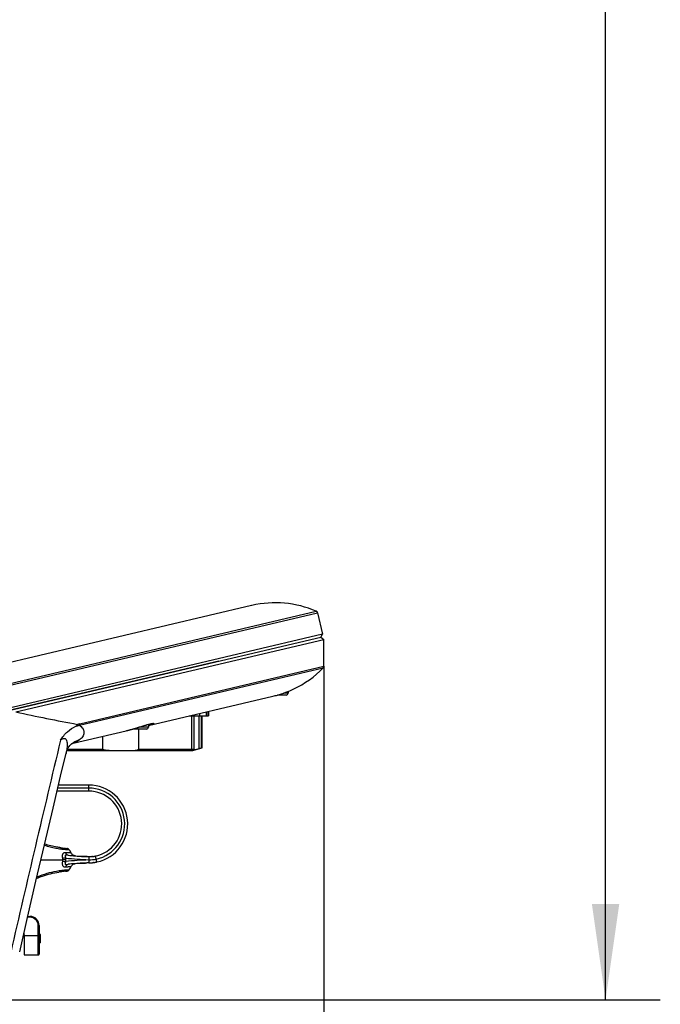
# Model space of a CAD drawing. Header units: millimetres. Extents: x 0 to 420, y -341 to 792.
# Tile 248 of 256: x 283 to 307, y 153 to 189. Entities that reach past the tile are written whole.
import ezdxf

# ---------------------------------------------------------------- set-up
doc = ezdxf.new("R2010")
doc.units = ezdxf.units.MM
doc.header["$LTSCALE"] = 23.1
doc.layers.get('0').update_dxf_attribs({"linetype": 'CONTINUOUS'})
doc.layers.add('02___PRT_ALL_AXES', color=7, linetype='CONTINUOUS')
doc.layers.add('DIM_PILOTEES', color=7, linetype='CONTINUOUS')
doc.styles.get("Standard").update_dxf_attribs({"font": 'txt', "width": 0.7})
doc.dimstyles.new('DIMSTYLE_3', dxfattribs={"dimtxt": 2.5, "dimasz": 3.5, "dimexe": 2, "dimexo": 0, "dimtad": 1, "dimdec": 0, "dimlfac": 5.882353, "dimdsep": 46, "dimtxsty": 'Standard', "dimblk": '_FILLED', "dimblk1": '_FILLED', "dimblk2": '_FILLED', "dimcen": 0.09, "dimazin": 2, "dimtp": 0.8, "dimtm": 0.8, "dimtfac": 1, "dimtdec": 0, "dimtofl": 0, "dimtmove": 0, "dimatfit": 3, "dimldrblk": '_FILLED', "dimfxl": 0, "dimtolj": 1, "dimarcsym": 0})
doc.dimstyles.new('DIMSTYLE_4', dxfattribs={"dimtxt": 2.5, "dimasz": 3.5, "dimexe": 2, "dimexo": 0, "dimtad": 1, "dimdec": 0, "dimlfac": 5.882353, "dimdsep": 46, "dimtxsty": 'Standard', "dimblk": '_FILLED', "dimblk1": '_FILLED', "dimblk2": '_FILLED', "dimcen": 0.09, "dimazin": 2, "dimtp": 0.5, "dimtm": 0.5, "dimtfac": 1, "dimtdec": 0, "dimtofl": 0, "dimtmove": 0, "dimatfit": 3, "dimldrblk": '_FILLED', "dimfxl": 0, "dimtolj": 1, "dimarcsym": 0})

# ---------------------------------------------------------------- blocks, each defined once
blk = doc.blocks.new('_FILLED')
at = {"color": 0, "linetype": 'ByBlock'}
blk.add_solid([(0, 0), (-1, 0.143), (-1, -0.143)], dxfattribs=at)
blk = doc.blocks.new('*D13')
at = {"layer": 'DIM_PILOTEES', "color": 2, "linetype": 'Continuous'}
for p, q in [((234.028, 165.011), (234.028, 134.438)), ((294.267, 165.011), (294.267, 134.438)), ((234.028, 136.438), (264.147, 136.438)), ((294.267, 136.438), (264.147, 136.438))]:
    blk.add_line(p, q, dxfattribs=at)
at = {"layer": 'DIM_PILOTEES', "color": 2, "linetype": 'Continuous', "xscale": 3.5, "yscale": 3.5, "zscale": 3.5, "rotation": 180}
blk.add_blockref('_FILLED', (234.028, 136.438), dxfattribs=at)
at = {"layer": 'DIM_PILOTEES', "color": 2, "linetype": 'Continuous', "xscale": 3.5, "yscale": 3.5, "zscale": 3.5}
blk.add_blockref('_FILLED', (294.267, 136.438), dxfattribs=at)
at = {"layer": 'DIM_PILOTEES', "color": 2, "linetype": 'Continuous', "insert": (264.325, 139.563), "char_height": 2.5, "width": 8.30357, "attachment_point": 2, "line_spacing_factor": 0.9}
blk.add_mtext('{\\ftxt;\\W0.0001;\\H0.0001;\\~}{\\ftxt;\\W2.2142857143;\\H2.5; }{\\ftxt;\\W0.0001;\\H0.0001;\\~}', dxfattribs=at)
blk = doc.blocks.new('*D17')
at = {"layer": 'DIM_PILOTEES', "color": 2, "linetype": 'Continuous'}
for p, q in [((264.147, 225.178), (306.561, 225.178)), ((304.561, 225.178), (304.561, 189.002)), ((304.561, 152.826), (304.561, 189.002)), ((281.102, 152.826), (306.561, 152.826))]:
    blk.add_line(p, q, dxfattribs=at)
at = {"layer": 'DIM_PILOTEES', "color": 2, "linetype": 'Continuous', "xscale": 3.5, "yscale": 3.5, "zscale": 3.5}
for p, rotation in [((304.561, 225.178), 90), ((304.561, 152.826), 270)]:
    blk.add_blockref('_FILLED', p, dxfattribs=dict(at, rotation=rotation))
at = {"layer": 'DIM_PILOTEES', "color": 2, "linetype": 'Continuous', "insert": (301.436, 191.58), "char_height": 2.5, "width": 8.83929, "attachment_point": 2, "rotation": 90, "line_spacing_factor": 0.9}
blk.add_mtext('{\\ftxt;\\W0.0001;\\H0.0001;\\~}{\\ftxt;\\W2.3571428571;\\H2.5; }{\\ftxt;\\W0.0001;\\H0.0001;\\~}', dxfattribs=at)

msp = doc.modelspace()

# ---------------------------------------------------------------- linework, layer by layer
at = {"color": 7, "linetype": 'Continuous'}
for p, q in [((281.4104, 164.0573), (293.99, 167.0194)), ((281.4423, 163.9949), (294.0388, 166.961)), ((294.0388, 166.961), (294.2228, 166.1795)), ((294.2228, 166.1795), (282.6734, 163.46)), ((294.1596, 166.0773), (294.2228, 166.1795)), ((280.3522, 162.8253), (294.162, 166.077)), ((283.0191, 163.3459), (294.2665, 165.9943)), ((294.162, 166.077), (294.2665, 165.9943)), ((290.4256, 165.1981), (280.4446, 162.8479)), ((285.3346, 162.8546), (294.2424, 164.9521)), ((285.3479, 162.9113), (294.2665, 165.0114)), ((292.9625, 164.0288), (292.79, 164.0288)), ((292.9625, 164.0935), (292.9625, 164.0288)), ((293.169, 164.1834), (293.1677, 164.1827)), ((292.8945, 163.9608), (292.5745, 163.9608)), ((289.7406, 163.1958), (289.7406, 163.2894)), ((289.974, 163.3444), (289.974, 163.1958)), ((290.0448, 163.3611), (290.0448, 163.1958)), ((290.0469, 163.1958), (290.0469, 163.3616)), ((290.0597, 163.3646), (290.0597, 163.1958)), ((289.3429, 163.1958), (290.0597, 163.1958)), ((289.4308, 163.1958), (289.4308, 161.9888)), ((289.5142, 163.1958), (289.5142, 161.9888)), ((289.7124, 162.0091), (289.7124, 163.1958)), ((289.7968, 162.0289), (289.7968, 163.1958)), ((289.8175, 162.0289), (289.8175, 163.1958)), ((287.0411, 162.6538), (287.0452, 162.6548)), ((287.2265, 162.7018), (287.2376, 162.7049)), ((287.2875, 162.7191), (287.2898, 162.7198)), ((287.791, 162.7198), (287.29, 162.7198)), ((287.4796, 162.7768), (287.6283, 162.823)), ((287.5064, 161.9888), (287.5064, 162.7198)), ((287.859, 162.7878), (287.5151, 162.7878)), ((287.6283, 162.823), (287.6667, 162.8349)), ((287.6667, 162.8349), (287.7032, 162.8461)), ((287.859, 162.8912), (287.859, 162.7878)), ((287.8591, 162.8464), (287.8632, 162.8474)), ((287.8652, 162.8478), (287.8633, 162.8474)), ((286.1786, 162.4507), (286.1786, 161.9888)), ((284.8848, 161.9378), (289.4775, 161.9378)), ((284.9075, 161.9888), (286.1786, 161.9888)), ((285.0527, 162.1815), (285.0664, 162.1867)), ((285.0671, 162.1929), (285.0673, 162.193)), ((285.1041, 162.1977), (285.104, 162.1977)), ((287.5064, 161.9888), (289.5142, 161.9888)), ((289.4775, 161.9378), (289.8175, 162.0289)), ((289.51, 161.9555), (289.7124, 162.0091)), ((289.7968, 162.0289), (289.8175, 162.0289)), ((284.688, 161.1505), (284.8482, 161.8236)), ((284.3735, 159.8227), (284.6881, 161.1512)), ((285.6831, 160.4503), (284.5222, 160.4503)), ((285.6831, 160.5608), (284.5483, 160.5608)), ((285.6831, 160.6713), (284.5745, 160.6713)), ((285.6831, 160.4503), (285.6831, 160.6713)), ((284.8929, 158.3543), (284.8777, 158.3558)), ((284.8931, 158.3543), (284.8778, 158.3557)), ((284.9545, 158.3191), (284.9548, 158.3191)), ((283.9325, 157.9428), (284.7173, 157.9428)), ((284.7144, 157.994), (284.7173, 157.9428)), ((284.7173, 157.9428), (284.7144, 157.8916)), ((284.84, 157.9428), (284.7174, 157.9428)), ((284.9294, 158.1074), (284.9257, 158.1078)), ((284.9294, 158.1074), (284.9257, 158.1078)), ((284.9257, 158.1078), (284.9294, 158.1074)), ((285.0569, 158.0951), (285.0458, 158.0961)), ((285.1975, 158.0833), (285.1775, 158.0848)), ((285.3037, 158.0757), (285.3143, 158.075)), ((285.3143, 158.075), (285.3602, 158.0721)), ((285.3143, 158.075), (285.3179, 158.0747)), ((285.3304, 158.0739), (285.3335, 158.0737)), ((285.3335, 158.0737), (285.3387, 158.0734)), ((285.3387, 158.0734), (285.3445, 158.073)), ((285.3445, 158.073), (285.3456, 158.073)), ((285.3456, 158.073), (285.3487, 158.0728)), ((285.3487, 158.0728), (285.3502, 158.0727)), ((285.3502, 158.0727), (285.3524, 158.0726)), ((285.3524, 158.0726), (285.3576, 158.0722)), ((285.3576, 158.0722), (285.3592, 158.0721)), ((285.3592, 158.0721), (285.3615, 158.072)), ((285.3602, 158.0721), (285.4075, 158.0693)), ((285.3615, 158.072), (285.368, 158.0716)), ((285.368, 158.0716), (285.3719, 158.0714)), ((285.3719, 158.0714), (285.3747, 158.0712)), ((285.3747, 158.0712), (285.3766, 158.0711)), ((285.3766, 158.0711), (285.3823, 158.0708)), ((285.3823, 158.0708), (285.3869, 158.0705)), ((285.3869, 158.0705), (285.3899, 158.0703)), ((285.3899, 158.0703), (285.3944, 158.0701)), ((285.3944, 158.0701), (285.399, 158.0698)), ((285.399, 158.0698), (285.4029, 158.0696)), ((285.4029, 158.0696), (285.4049, 158.0695)), ((285.4049, 158.0695), (285.4089, 158.0692)), ((285.4193, 158.0687), (285.4075, 158.0693)), ((285.4096, 158.0692), (285.4075, 158.0693)), ((285.4089, 158.0692), (285.4115, 158.0691)), ((285.4115, 158.0691), (285.4165, 158.0688)), ((285.4165, 158.0688), (285.4246, 158.0684)), ((285.4228, 158.0685), (285.4193, 158.0687)), ((285.4242, 158.0684), (285.4228, 158.0685)), ((285.4276, 158.0682), (285.4242, 158.0684)), ((285.4246, 158.0684), (285.4297, 158.0681)), ((285.4297, 158.0681), (285.4276, 158.0682)), ((285.4297, 158.0681), (285.438, 158.0677)), ((285.433, 158.0679), (285.4297, 158.0681)), ((285.4351, 158.0678), (285.433, 158.0679)), ((285.438, 158.0677), (285.4351, 158.0678)), ((285.438, 158.0677), (285.4435, 158.0674)), ((285.4448, 158.0673), (285.438, 158.0677)), ((285.4435, 158.0674), (285.446, 158.0672)), ((285.4474, 158.0672), (285.4448, 158.0673)), ((285.446, 158.0672), (285.4524, 158.0669)), ((285.4491, 158.0671), (285.4474, 158.0672)), ((285.4516, 158.0669), (285.4491, 158.0671)), ((285.4554, 158.0667), (285.4516, 158.0669)), ((285.4524, 158.0669), (285.4546, 158.0668)), ((285.4546, 158.0668), (285.4593, 158.0665)), ((285.457, 158.0667), (285.4554, 158.0667)), ((285.4607, 158.0665), (285.457, 158.0667)), ((285.4593, 158.0665), (285.4648, 158.0663)), ((285.4638, 158.0663), (285.4607, 158.0665)), ((285.4662, 158.0662), (285.4638, 158.0663)), ((285.4648, 158.0663), (285.4683, 158.0661)), ((285.4688, 158.0661), (285.4662, 158.0662)), ((285.4683, 158.0661), (285.4727, 158.0659)), ((285.472, 158.0659), (285.4688, 158.0661)), ((285.4741, 158.0658), (285.472, 158.0659)), ((285.4727, 158.0659), (285.4821, 158.0654)), ((285.477, 158.0657), (285.4741, 158.0658)), ((285.4791, 158.0655), (285.477, 158.0657)), ((285.4823, 158.0654), (285.4791, 158.0655)), ((285.4821, 158.0654), (285.4911, 158.065)), ((285.4843, 158.0653), (285.4823, 158.0654)), ((285.4877, 158.0651), (285.4843, 158.0653)), ((285.4907, 158.065), (285.4877, 158.0651)), ((285.4945, 158.0648), (285.4907, 158.065)), ((285.4911, 158.065), (285.5069, 158.0642)), ((285.4967, 158.0647), (285.4945, 158.0648)), ((285.4989, 158.0646), (285.4967, 158.0647)), ((285.5024, 158.0644), (285.4989, 158.0646)), ((285.5044, 158.0643), (285.5024, 158.0644)), ((285.506, 158.0643), (285.5044, 158.0643)), ((285.5083, 158.0642), (285.506, 158.0643)), ((285.5069, 158.0642), (285.5093, 158.0641)), ((285.5102, 158.0641), (285.5083, 158.0642)), ((285.5093, 158.0641), (285.5144, 158.0639)), ((285.5129, 158.064), (285.5102, 158.0641)), ((285.5183, 158.0637), (285.5129, 158.064)), ((285.5144, 158.0639), (285.5308, 158.0631)), ((285.5215, 158.0636), (285.5183, 158.0637)), ((285.5231, 158.0635), (285.5215, 158.0636)), ((285.5257, 158.0634), (285.5231, 158.0635)), ((285.5319, 158.0631), (285.5257, 158.0634)), ((285.5308, 158.0631), (285.5348, 158.063)), ((285.5344, 158.063), (285.5319, 158.0631)), ((285.5414, 158.0627), (285.5344, 158.063)), ((285.5348, 158.063), (285.5384, 158.0628)), ((285.5384, 158.0628), (285.5546, 158.0621)), ((285.5428, 158.0626), (285.5414, 158.0627)), ((285.5441, 158.0626), (285.5428, 158.0626)), ((285.5461, 158.0625), (285.5441, 158.0626)), ((285.5493, 158.0624), (285.5461, 158.0625)), ((285.5561, 158.0621), (285.5493, 158.0624)), ((285.5546, 158.0621), (285.5584, 158.062)), ((285.5585, 158.062), (285.5561, 158.0621)), ((285.5584, 158.062), (285.5602, 158.0619)), ((285.5618, 158.0618), (285.5585, 158.062)), ((285.5602, 158.0619), (285.5796, 158.0611)), ((285.5724, 158.0614), (285.5618, 158.0618)), ((285.5787, 158.0612), (285.5633, 158.0618)), ((285.5809, 158.0611), (285.5787, 158.0612)), ((285.5796, 158.0611), (285.5819, 158.061)), ((285.5835, 158.061), (285.5809, 158.0611)), ((285.5819, 158.061), (285.5839, 158.061)), ((285.5839, 158.061), (285.5835, 158.061)), ((285.5839, 158.061), (285.5972, 158.0604)), ((285.596, 158.0605), (285.5944, 158.0606)), ((285.5984, 158.0604), (285.596, 158.0605)), ((285.5972, 158.0604), (285.6, 158.0603)), ((285.6011, 158.0603), (285.5984, 158.0604)), ((285.6, 158.0603), (285.6032, 158.0602)), ((285.6049, 158.0602), (285.6011, 158.0603)), ((285.6032, 158.0602), (285.6049, 158.0602)), ((285.6049, 158.0602), (285.6133, 158.0599)), ((285.6094, 158.06), (285.6049, 158.0602)), ((285.6114, 158.0599), (285.6094, 158.06)), ((285.6159, 158.0598), (285.6114, 158.0599)), ((285.6133, 158.0599), (285.6159, 158.0598)), ((285.6159, 158.0598), (285.6171, 158.0597)), ((285.6171, 158.0597), (285.6197, 158.0596)), ((285.6197, 158.0596), (285.6269, 158.0594)), ((285.6269, 158.0594), (285.6317, 158.0592)), ((285.6317, 158.0592), (285.6329, 158.0592)), ((285.6329, 158.0592), (285.6348, 158.0591)), ((285.6348, 158.0591), (285.6396, 158.0589)), ((285.6396, 158.0589), (285.6436, 158.0588)), ((285.6436, 158.0588), (285.6446, 158.0588)), ((285.6446, 158.0588), (285.6503, 158.0586)), ((285.6501, 158.0586), (285.6647, 158.0581)), ((285.665, 158.0582), (285.6831, 158.0576)), ((285.665, 158.0581), (285.6831, 158.0576)), ((285.6831, 158.0576), (285.6831, 157.9385)), ((285.6831, 157.9385), (285.6831, 157.828)), ((285.7145, 158.057), (285.7247, 158.057)), ((285.7667, 158.0581), (285.765, 158.058)), ((285.7727, 158.0584), (285.7743, 158.0585)), ((285.7967, 158.06), (285.7962, 158.0599)), ((285.7968, 158.06), (285.7963, 158.0599)), ((285.8053, 158.0607), (285.7967, 158.06)), ((285.8078, 158.0609), (285.8053, 158.0607)), ((285.8078, 158.0609), (285.8053, 158.0607)), ((285.8131, 158.0614), (285.8114, 158.0612)), ((285.8147, 158.0615), (285.8131, 158.0614)), ((285.8342, 158.0635), (285.833, 158.0634)), ((285.8357, 158.0637), (285.8342, 158.0635)), ((285.8499, 158.0654), (285.8483, 158.0652)), ((285.8519, 158.0658), (285.8496, 158.0654)), ((285.8519, 158.0657), (285.8496, 158.0654)), ((285.8909, 158.0716), (285.8928, 158.0719)), ((285.8945, 158.0722), (285.8928, 158.0719)), ((285.9014, 158.0734), (285.8996, 158.0731)), ((285.9031, 158.0737), (285.9014, 158.0734)), ((285.9014, 158.0734), (285.9032, 158.0737)), ((285.932, 158.0794), (285.9307, 158.0792)), ((285.9766, 157.863), (285.9309, 158.0792)), ((284.817, 157.5608), (284.8148, 157.5606)), ((284.8513, 157.5632), (284.817, 157.5608)), ((284.8679, 157.5289), (284.8931, 157.5314)), ((285.3301, 157.8117), (285.3143, 157.8106)), ((285.3304, 157.8117), (285.3284, 157.8116)), ((285.3437, 157.8125), (285.3301, 157.8117)), ((285.3459, 157.8127), (285.3434, 157.8125)), ((285.3478, 157.8128), (285.3459, 157.8127)), ((285.3487, 157.8128), (285.3478, 157.8128)), ((285.3594, 157.8135), (285.3487, 157.8128)), ((285.3645, 157.8138), (285.3594, 157.8135)), ((285.3719, 157.8142), (285.3645, 157.8138)), ((285.3738, 157.8144), (285.3719, 157.8142)), ((285.3749, 157.8144), (285.3738, 157.8144)), ((285.3844, 157.815), (285.3749, 157.8144)), ((285.375, 157.8144), (285.3777, 157.8146)), ((285.3777, 157.8146), (285.3823, 157.8149)), ((285.3823, 157.8149), (285.3859, 157.8151)), ((285.3882, 157.8152), (285.3844, 157.815)), ((285.3859, 157.8151), (285.3891, 157.8153)), ((285.3898, 157.8153), (285.3882, 157.8152)), ((285.3891, 157.8153), (285.3918, 157.8154)), ((285.4053, 157.8162), (285.3918, 157.8154)), ((285.3918, 157.8154), (285.3942, 157.8155)), ((285.3942, 157.8155), (285.3975, 157.8157)), ((285.3975, 157.8157), (285.4026, 157.816)), ((285.4026, 157.816), (285.4053, 157.8162)), ((285.4053, 157.8162), (285.4097, 157.8164)), ((285.4255, 157.8173), (285.4083, 157.8163)), ((285.4097, 157.8164), (285.4165, 157.8168)), ((285.4185, 157.8169), (285.4244, 157.8172)), ((285.4243, 157.8172), (285.4298, 157.8175)), ((285.4273, 157.8174), (285.4255, 157.8173)), ((285.4295, 157.8175), (285.4273, 157.8174)), ((285.446, 157.8184), (285.4295, 157.8175)), ((285.4297, 157.8175), (285.4324, 157.8177)), ((285.4324, 157.8177), (285.435, 157.8178)), ((285.435, 157.8178), (285.4364, 157.8179)), ((285.4364, 157.8179), (285.4386, 157.818)), ((285.4386, 157.818), (285.4436, 157.8183)), ((285.4436, 157.8183), (285.4453, 157.8183)), ((285.4453, 157.8183), (285.4474, 157.8185)), ((285.4486, 157.8185), (285.446, 157.8184)), ((285.4474, 157.8185), (285.4493, 157.8186)), ((285.452, 157.8187), (285.4486, 157.8185)), ((285.4493, 157.8186), (285.4515, 157.8187)), ((285.4515, 157.8187), (285.4536, 157.8188)), ((285.4693, 157.8196), (285.452, 157.8187)), ((285.4536, 157.8188), (285.4554, 157.8189)), ((285.4554, 157.8189), (285.4583, 157.819)), ((285.4583, 157.819), (285.4607, 157.8191)), ((285.4607, 157.8191), (285.4622, 157.8192)), ((285.4622, 157.8192), (285.4639, 157.8193)), ((285.4639, 157.8193), (285.4655, 157.8194)), ((285.4655, 157.8194), (285.4676, 157.8195)), ((285.4676, 157.8195), (285.4695, 157.8196)), ((285.4716, 157.8197), (285.4693, 157.8196)), ((285.4716, 157.8197), (285.4744, 157.8198)), ((285.4923, 157.8207), (285.4738, 157.8198)), ((285.4744, 157.8198), (285.4793, 157.8201)), ((285.4793, 157.8201), (285.4835, 157.8203)), ((285.4835, 157.8203), (285.4886, 157.8205)), ((285.4886, 157.8205), (285.4919, 157.8207)), ((285.4919, 157.8207), (285.4923, 157.8207)), ((285.496, 157.8209), (285.4923, 157.8207)), ((285.495, 157.8208), (285.4987, 157.821)), ((285.4987, 157.821), (285.5026, 157.8212)), ((285.499, 157.821), (285.4987, 157.821)), ((285.5026, 157.8212), (285.5065, 157.8214)), ((285.5029, 157.8212), (285.5026, 157.8212)), ((285.506, 157.8214), (285.5029, 157.8212)), ((285.5065, 157.8214), (285.506, 157.8214)), ((285.5065, 157.8214), (285.5084, 157.8215)), ((285.5106, 157.8216), (285.508, 157.8214)), ((285.5084, 157.8215), (285.5104, 157.8216)), ((285.5104, 157.8216), (285.5128, 157.8217)), ((285.5163, 157.8218), (285.5106, 157.8216)), ((285.5128, 157.8217), (285.5144, 157.8217)), ((285.5144, 157.8217), (285.5192, 157.822)), ((285.5183, 157.8219), (285.5163, 157.8218)), ((285.521, 157.822), (285.5183, 157.8219)), ((285.5192, 157.822), (285.5222, 157.8221)), ((285.5228, 157.8221), (285.521, 157.822)), ((285.5222, 157.8221), (285.5257, 157.8222)), ((285.5257, 157.8222), (285.5228, 157.8221)), ((285.5257, 157.8222), (285.5322, 157.8225)), ((285.5331, 157.8226), (285.5304, 157.8225)), ((285.5322, 157.8225), (285.5344, 157.8226)), ((285.5421, 157.823), (285.5331, 157.8226)), ((285.5344, 157.8226), (285.5377, 157.8228)), ((285.5377, 157.8228), (285.5404, 157.8229)), ((285.5404, 157.8229), (285.5429, 157.823)), ((285.5444, 157.8231), (285.5421, 157.823)), ((285.5429, 157.823), (285.5449, 157.8231)), ((285.546, 157.8231), (285.5444, 157.8231)), ((285.5449, 157.8231), (285.5567, 157.8236)), ((285.5556, 157.8235), (285.546, 157.8231)), ((285.5601, 157.8237), (285.5556, 157.8235)), ((285.556, 157.8235), (285.5586, 157.8237)), ((285.5585, 157.8236), (285.5618, 157.8238)), ((285.5646, 157.8239), (285.5601, 157.8237)), ((285.5604, 157.8237), (285.5621, 157.8238)), ((285.5618, 157.8238), (285.562, 157.8238)), ((285.6514, 157.8271), (285.5621, 157.8238)), ((285.5664, 157.824), (285.5646, 157.8239)), ((285.5772, 157.8244), (285.5664, 157.824)), ((285.5792, 157.8245), (285.5772, 157.8244)), ((285.5819, 157.8246), (285.5792, 157.8245)), ((285.5909, 157.8249), (285.5819, 157.8246)), ((285.5934, 157.825), (285.5909, 157.8249)), ((285.5952, 157.8251), (285.5934, 157.825)), ((285.5991, 157.8252), (285.5952, 157.8251)), ((285.601, 157.8253), (285.5991, 157.8252)), ((285.6036, 157.8254), (285.601, 157.8253)), ((285.6063, 157.8255), (285.6036, 157.8254)), ((285.6082, 157.8256), (285.6063, 157.8255)), ((285.612, 157.8257), (285.6082, 157.8256)), ((285.6166, 157.8259), (285.612, 157.8257)), ((285.6182, 157.8259), (285.6166, 157.8259)), ((285.6196, 157.826), (285.6182, 157.8259)), ((285.6225, 157.8261), (285.6196, 157.826)), ((285.6242, 157.8261), (285.6225, 157.8261)), ((285.6274, 157.8263), (285.6242, 157.8261)), ((285.6296, 157.8263), (285.6274, 157.8263)), ((285.6314, 157.8264), (285.6296, 157.8263)), ((285.6352, 157.8265), (285.6314, 157.8264)), ((285.6647, 157.8275), (285.6518, 157.8271)), ((285.6831, 157.828), (285.665, 157.8274)), ((285.6831, 157.828), (285.665, 157.8275)), ((285.7824, 157.8339), (285.7805, 157.8337)), ((285.7807, 157.8337), (285.7826, 157.8339)), ((285.7893, 157.8345), (285.7913, 157.8347)), ((285.7913, 157.8347), (285.7944, 157.835)), ((285.8123, 157.8368), (285.8149, 157.8371)), ((285.8173, 157.8374), (285.8148, 157.8371)), ((285.8149, 157.8371), (285.8174, 157.8374)), ((285.8195, 157.8376), (285.8173, 157.8374)), ((285.8174, 157.8374), (285.8195, 157.8376)), ((285.8289, 157.8387), (285.8323, 157.8391)), ((285.8289, 157.8387), (285.8305, 157.8389)), ((285.8305, 157.8389), (285.8323, 157.8391)), ((285.8351, 157.8395), (285.8357, 157.8395)), ((285.8357, 157.8395), (285.8371, 157.8397)), ((285.839, 157.8399), (285.8368, 157.8397)), ((285.8371, 157.8397), (285.8387, 157.8399)), ((285.8565, 157.8422), (285.8595, 157.8426)), ((285.8596, 157.8426), (285.8569, 157.8423)), ((285.8595, 157.8426), (285.8615, 157.8429)), ((285.8615, 157.8429), (285.8627, 157.8431)), ((285.8627, 157.8431), (285.8647, 157.8433)), ((285.8763, 157.845), (285.8789, 157.8454)), ((285.8789, 157.8454), (285.8803, 157.8456)), ((285.8822, 157.8459), (285.8791, 157.8454)), ((285.8803, 157.8456), (285.8825, 157.8459)), ((285.9054, 157.8496), (285.9083, 157.85)), ((285.9247, 157.8529), (285.9267, 157.8532)), ((285.9267, 157.8532), (285.9293, 157.8537)), ((285.9345, 157.8547), (285.9327, 157.8543)), ((285.9344, 157.8546), (285.9365, 157.855)), ((285.9369, 157.8551), (285.9345, 157.8547)), ((285.9365, 157.855), (285.9369, 157.8551)), ((285.9399, 157.8557), (285.9369, 157.8551)), ((285.9431, 157.8563), (285.9399, 157.8557)), ((285.9455, 157.8567), (285.9431, 157.8563)), ((285.9456, 157.8567), (285.9455, 157.8567)), ((285.9455, 157.8567), (285.9456, 157.8567)), ((285.9456, 157.8567), (285.9483, 157.8573)), ((285.9496, 157.8575), (285.9474, 157.8571)), ((285.9526, 157.8581), (285.9546, 157.8585)), ((285.9546, 157.8585), (285.9573, 157.859)), ((285.9662, 157.8608), (285.9664, 157.8609)), ((285.9694, 157.8615), (285.9664, 157.8609)), ((285.9722, 157.8621), (285.9694, 157.8615)), ((284.6543, 157.5026), (284.6567, 157.5029)), ((284.6544, 157.5026), (284.6568, 157.5029)), ((284.7674, 157.5178), (284.7692, 157.518)), ((284.8315, 157.5251), (284.8356, 157.5255)), ((284.8356, 157.5255), (284.8451, 157.5266)), ((284.8451, 157.5266), (284.8515, 157.5272)), ((284.8515, 157.5272), (284.8533, 157.5274)), ((283.5275, 155.8433), (283.4446, 155.8433)), ((283.4525, 155.8773), (283.5275, 155.8773)), ((283.5275, 155.8433), (283.5275, 155.8773)), ((283.8675, 155.5373), (283.8335, 155.5373)), ((283.8335, 154.4663), (283.8335, 155.5373)), ((283.8675, 155.5373), (283.8675, 154.5003)), ((283.3235, 155.1973), (283.3235, 154.4663)), ((283.3235, 155.1718), (283.8675, 155.1718)), ((283.9185, 155.2175), (283.8675, 155.2175)), ((283.9185, 155.2125), (283.8675, 155.2125)), ((283.8675, 155.0817), (283.9185, 155.0817)), ((283.9185, 155.0387), (283.8675, 155.0387)), ((283.9185, 155.2173), (283.9185, 155.2175)), ((283.9185, 154.9065), (283.9185, 155.2125)), ((283.9185, 155.0005), (283.8675, 155.0005)), ((283.9185, 154.9858), (283.8675, 154.9858)), ((283.9185, 154.9065), (283.8675, 154.9065)), ((283.3235, 154.4663), (283.8335, 154.4663))]:
    msp.add_line(p, q, dxfattribs=at)
for points in [[(287.0453, 162.6548), (287.1008, 162.6684), (287.1534, 162.6819), (287.2065, 162.6962), (287.26, 162.7112), (287.2875, 162.7191)], [(287.2875, 162.7191), (287.3102, 162.7257), (287.3355, 162.7331), (287.3605, 162.7405), (287.3851, 162.7479), (287.4093, 162.7553), (287.4332, 162.7625), (287.4796, 162.7768)], [(287.7032, 162.8461), (287.7378, 162.8565), (287.7544, 162.8615), (287.7705, 162.8662), (287.7861, 162.8708), (287.8012, 162.8751), (287.8159, 162.8793), (287.83, 162.8833), (287.8436, 162.887), (287.8568, 162.8906), (287.8694, 162.894), (287.8815, 162.8971), (287.8931, 162.9001), (287.9042, 162.9028), (287.9148, 162.9054), (287.9248, 162.9077), (287.9344, 162.9099), (287.9433, 162.9119), (287.9518, 162.9136), (287.9597, 162.9152), (287.9671, 162.9166), (287.974, 162.9178), (287.9803, 162.9189), (287.9861, 162.9198), (287.9912, 162.9205), (287.9958, 162.921), (287.9998, 162.9214), (288.0032, 162.9217), (288.0058, 162.9219), (288.0078, 162.922), (288.0086, 162.922)], [(284.8482, 161.8237), (284.8611, 161.8713), (284.8812, 161.9295), (284.905, 161.9842), (284.9315, 162.0339), (284.9593, 162.0775), (284.987, 162.1144), (285.0133, 162.1444), (285.0367, 162.1676), (285.0559, 162.1842), (285.0673, 162.193)], [(284.8519, 161.837), (284.8611, 161.8713), (284.8813, 161.9297)], [(285.0664, 162.1867), (285.087, 162.1933), (285.1041, 162.1977)], [(283.7505, 157.1632), (284.0613, 158.4947), (284.3738, 159.8237)], [(284.9543, 158.3189), (284.9532, 158.3205), (284.9442, 158.3307), (284.9335, 158.3395), (284.9212, 158.3465), (284.9075, 158.3516), (284.8931, 158.3543)], [(285.0326, 158.1925), (284.9828, 158.2779), (284.9545, 158.3195)], [(285.1981, 158.0832), (285.1689, 158.0876), (285.1405, 158.0962), (285.1141, 158.1085), (285.0899, 158.1244), (285.0685, 158.1432), (285.05, 158.1647), (285.0347, 158.1884), (285.0326, 158.1925)], [(284.8931, 157.5314), (284.9075, 157.534), (284.9212, 157.5391), (284.9335, 157.5461), (284.9442, 157.555), (284.9532, 157.5652), (284.9543, 157.5667)], [(284.9545, 157.5661), (284.9828, 157.6078), (285.0325, 157.6931)], [(285.0326, 157.6931), (285.0347, 157.6972), (285.05, 157.721), (285.0685, 157.7424), (285.09, 157.7613), (285.1141, 157.7771), (285.1405, 157.7895), (285.1689, 157.798), (285.1981, 157.8024)], [(283.1552, 154.5858), (283.442, 155.8322), (283.7507, 157.1642)]]:
    msp.add_lwpolyline(points, dxfattribs=at)
for centre, radius, start, end in [((293.9561, 166.9415), 0.085, 13.25, 66.47997), ((294.1815, 165.0114), 0.085, 315.77409, 360), ((291.5093, 167.7094), 3.8971, 285.86485, 295.19035), ((292.8945, 164.0288), 0.068, 270, 360), ((291.5423, 167.5999), 3.7827, 283.25499, 285.83761), ((295.1523, 217.4105), 55.4094, 257.35122, 259.72285), ((285.7547, 161.1881), 1.7705, 103.28066, 105.99575), ((286.1373, 166.4912), 3.9424, 283.31557, 283.92117), ((286.0482, 166.8514), 4.3134, 283.91841, 284.29237), ((285.9751, 167.1384), 4.6096, 284.29154, 284.58495), ((285.8901, 167.465), 4.9471, 284.58617, 284.97787), ((285.8043, 167.7863), 5.2797, 284.97609, 285.18547), ((285.6822, 168.2347), 5.7444, 285.1885, 285.59421), ((285.4054, 169.2218), 6.7696, 285.70317, 286.14229), ((287.791, 162.7878), 0.068, 270, 360), ((1097.6618, -32.7001), 836.0745, 166.511607, 167.0575976), ((289.3809, 161.989), 0.1333, 345.46289, 359.92216), ((285.6831, 159.2518), 1.4195, 281.93095, 90), ((285.6831, 159.2518), 1.309, 281.93095, 90), ((285.6831, 159.2518), 1.1985, 281.93095, 90), ((285.3031, 162.7963), 4.4607, 261.63839, 261.78055), ((285.332, 163.0085), 4.6748, 261.80182, 263.70902), ((285.3183, 162.9039), 4.5694, 261.78972, 263.14652), ((284.9976, 160.7811), 2.4628, 265.83701, 266.10172), ((285.3531, 163.1974), 4.8649, 263.70559, 263.99792), ((285.3569, 163.2329), 4.9006, 263.99737, 264.22843), ((285.3525, 163.1897), 4.8572, 264.22863, 264.38996), ((285.9343, 168.9189), 11.0946, 263.68797, 264.32269), ((284.2077, 157.9428), 0.6323, 359.99955, 5.80504), ((285.9791, 168.1601), 10.2173, 263.58072, 268.33985), ((284.208, 157.9428), 0.6321, 354.19584, 0.00111), ((285.9786, 147.7327), 10.2102, 91.65847, 96.42088), ((285.9805, 168.2718), 10.2186, 264.09616, 264.75172), ((285.9799, 168.2649), 10.2116, 264.81413, 265.49343), ((285.9782, 168.2429), 10.1895, 265.60578, 266.91864), ((285.9785, 168.2483), 10.195, 266.91882, 267.63009), ((285.9787, 168.2535), 10.2002, 267.63008, 268.33954), ((285.7184, 159.082), 1.025, 268.02707, 270.35194), ((285.6347, 159.4826), 1.5448, 271.79695, 281.91926), ((285.7184, 159.0869), 1.1404, 268.22879, 281.91111), ((285.7184, 159.0551), 0.9981, 270.34621, 270.90276), ((285.7184, 159.0837), 1.0267, 270.35156, 272.58252), ((285.7181, 159.0982), 1.0412, 270.88163, 271.49186), ((285.7184, 159.0818), 1.0248, 271.50241, 272.25016), ((285.7179, 159.0949), 1.0379, 272.24621, 272.56161), ((285.7179, 159.0967), 1.0398, 272.26924, 272.59716), ((285.7183, 159.0871), 1.0301, 272.56188, 272.72506), ((285.7184, 159.0833), 1.0263, 272.58261, 272.74635), ((285.719, 159.0728), 1.0158, 272.69167, 273.02985), ((285.7185, 159.0823), 1.0253, 272.72498, 273.02748), ((285.7184, 159.0842), 1.0272, 272.74666, 274.85811), ((285.719, 159.0719), 1.0149, 273.03006, 273.2713), ((285.7188, 159.0768), 1.0198, 273.11628, 273.26985), ((285.7186, 159.0781), 1.0211, 273.27159, 273.67443), ((285.7192, 159.0698), 1.0128, 273.26922, 273.93278), ((285.718, 159.0888), 1.0318, 273.67427, 273.93009), ((285.7175, 159.0951), 1.0382, 273.92999, 274.2394), ((285.7196, 159.0634), 1.0064, 273.93366, 274.2542), ((285.7173, 159.0943), 1.0374, 274.25572, 274.85822), ((285.7175, 159.0954), 1.0385, 274.23928, 274.47332), ((285.716, 159.1106), 1.0538, 274.85654, 275.05017), ((285.7131, 159.1497), 1.0929, 274.83721, 274.95141), ((285.728, 158.9771), 0.9197, 274.95391, 275.20271), ((285.7183, 159.0849), 1.028, 274.99266, 277.07463), ((285.7159, 159.1119), 1.055, 275.05013, 275.20973), ((285.7183, 159.0868), 1.0298, 275.20301, 276.44726), ((285.7108, 159.161), 1.1044, 275.39815, 275.60101), ((285.7143, 159.1257), 1.0689, 275.59657, 275.79311), ((285.7208, 159.0621), 1.005, 275.79404, 276.0293), ((285.722, 159.0505), 0.9933, 276.02992, 276.23063), ((285.721, 159.0597), 1.0026, 276.23074, 276.4143), ((285.7204, 159.0662), 1.0091, 276.45593, 277.07951), ((285.7155, 159.1074), 1.0506, 276.56685, 277.12459), ((285.7175, 159.0904), 1.0335, 277.07804, 277.47351), ((285.7183, 159.0849), 1.0279, 277.07468, 277.33775), ((285.7157, 159.106), 1.0492, 277.12341, 277.25793), ((285.7207, 159.0675), 1.0103, 277.34475, 277.75692), ((285.7181, 159.086), 1.0291, 277.47078, 279.63532), ((285.7163, 159.0996), 1.0428, 277.47323, 277.83488), ((285.7229, 159.0507), 0.9934, 277.75906, 277.88427), ((285.7177, 159.0898), 1.0328, 277.83047, 279.19237), ((285.719, 159.0789), 1.0219, 277.88461, 278.10228), ((285.7153, 159.1054), 1.0487, 278.10229, 278.44711), ((285.7144, 159.1113), 1.0546, 278.44657, 278.56273), ((285.7161, 159.0999), 1.0431, 278.56213, 278.87541), ((285.7219, 159.0631), 1.0058, 278.87475, 279.19118), ((285.7203, 159.0727), 1.0155, 279.19258, 279.31272), ((285.7226, 159.0592), 1.0019, 279.19657, 279.34541), ((285.7186, 159.0832), 1.0262, 279.31271, 279.44456), ((285.7185, 159.0838), 1.0268, 279.34555, 279.48536), ((285.7171, 159.0923), 1.0355, 279.44461, 279.65443), ((285.7181, 159.0861), 1.0291, 279.48537, 279.66749), ((285.7182, 159.0859), 1.0289, 279.63499, 281.93052), ((285.7165, 159.0955), 1.0387, 279.65433, 279.77109), ((285.7179, 159.0873), 1.0304, 279.77152, 279.91593), ((285.7183, 159.0852), 1.0282, 279.86573, 280.15381), ((285.7181, 159.0863), 1.0293, 279.9159, 280.13493), ((285.7185, 159.0841), 1.0271, 280.13495, 280.25542), ((285.7181, 159.086), 1.029, 280.35935, 280.58239), ((285.9792, 147.6278), 10.2046, 93.08617, 95.92412), ((285.9785, 147.6373), 10.195, 92.3719, 93.0849), ((285.9787, 147.6321), 10.2002, 91.66047, 92.37191), ((285.6354, 159.4792), 1.6519, 271.65575, 273.3615), ((285.6354, 159.4791), 1.6518, 271.65571, 272.95259), ((285.6354, 159.4786), 1.6513, 273.36135, 275.04781), ((285.6358, 159.4743), 1.6469, 274.24528, 274.79158), ((285.6367, 159.463), 1.6356, 274.77456, 275.01534), ((285.6351, 159.4822), 1.6549, 274.79153, 275.04006), ((285.6348, 159.4847), 1.6574, 275.01495, 275.1344), ((285.6356, 159.4766), 1.6492, 275.10545, 275.34749), ((285.6355, 159.4774), 1.65, 275.11252, 276.73076), ((285.6341, 159.4928), 1.6655, 275.13441, 275.34868), ((285.6361, 159.4713), 1.6439, 275.3475, 275.5241), ((285.6363, 159.4697), 1.6423, 275.52354, 276.01076), ((285.6369, 159.4627), 1.6353, 275.52397, 275.8108), ((285.6361, 159.4711), 1.6438, 275.81126, 276.01468), ((285.6339, 159.4918), 1.6645, 276.01455, 276.24046), ((285.6401, 159.4341), 1.6065, 276.01175, 276.15383), ((285.6445, 159.3995), 1.5717, 276.38844, 276.78951), ((285.6341, 159.4904), 1.6632, 276.40216, 276.72266), ((285.6361, 159.4734), 1.646, 276.72288, 276.8456), ((285.6426, 159.4194), 1.5916, 276.77409, 276.94664), ((285.6356, 159.4768), 1.6494, 276.84974, 278.49148), ((285.6381, 159.4569), 1.6294, 276.84551, 277.00766), ((285.6297, 159.5232), 1.6963, 277.07907, 277.23634), ((285.6356, 159.4765), 1.6491, 277.08737, 277.71405), ((285.6287, 159.5313), 1.7044, 277.23412, 277.3932), ((285.6394, 159.4484), 1.6207, 277.39405, 277.56255), ((285.6419, 159.4301), 1.6023, 277.56283, 277.70009), ((285.6351, 159.4807), 1.6534, 277.8048, 278.48793), ((285.6299, 159.5149), 1.688, 277.99519, 278.39233), ((285.6356, 159.4769), 1.6495, 278.49174, 280.19238), ((285.636, 159.4736), 1.6462, 278.59974, 279.23854), ((285.6383, 159.4607), 1.6331, 278.60244, 278.89709), ((285.6449, 159.4181), 1.59, 278.89903, 279.08409), ((285.6378, 159.4621), 1.6346, 279.08391, 279.23906), ((285.633, 159.492), 1.6648, 279.239, 279.41729), ((285.634, 159.4864), 1.6592, 279.23756, 279.35748), ((285.6352, 159.4793), 1.6519, 279.35642, 280.16188), ((285.6304, 159.5077), 1.6808, 279.51658, 279.66775), ((285.6329, 159.4928), 1.6657, 279.66737, 279.91718), ((285.6393, 159.4564), 1.6287, 279.91721, 280.09267), ((285.6357, 159.4764), 1.6491, 280.19222, 281.93073), ((285.6358, 159.4755), 1.6481, 280.24655, 280.37643), ((285.6349, 159.4803), 1.653, 280.25819, 280.43843), ((285.6362, 159.4736), 1.6462, 280.59904, 280.76422), ((285.6338, 159.4856), 1.6584, 280.93032, 281.08072), ((285.6355, 159.4771), 1.6497, 280.97392, 281.11265), ((285.6356, 159.4768), 1.6495, 281.11264, 281.25701), ((285.6359, 159.4753), 1.6479, 281.24681, 281.3784), ((285.6359, 159.4751), 1.6477, 281.25701, 281.38451), ((285.6398, 159.4557), 1.628, 281.37896, 281.56409), ((285.6357, 159.476), 1.6487, 281.38457, 281.56945), ((285.6352, 159.4787), 1.6514, 281.66205, 281.93001), ((285.6359, 159.4751), 1.6477, 281.7758, 281.93092), ((285.289, 153.1827), 4.3662, 98.35896, 99.27031), ((285.319, 152.9757), 4.5754, 96.9211, 98.35296), ((285.3464, 152.7544), 4.7984, 96.13281, 96.90908), ((285.3358, 152.8447), 4.7075, 96.14959, 96.91288), ((285.3513, 152.7087), 4.8444, 95.95274, 96.13287), ((285.3617, 152.604), 4.9495, 95.72504, 95.89624), ((283.5275, 155.5373), 0.34, 0, 90), ((283.5275, 155.5373), 0.306, 360, 89.99999), ((283.1535, 155.1973), 0.17, 0, 22.03071), ((283.8335, 154.5003), 0.034, 270, 360)]:
    msp.add_arc(centre, radius, start, end, dxfattribs=at)
for points, knots in [([(287.9902, 162.9224), (287.995, 162.9233), (288.0107, 162.9257), (288.0267, 162.9275), (288.0377, 162.9274)], [0, 0, 0, 0, 0.3071167, 1, 1, 1, 1]), ([(288.0377, 162.9274), (288.0406, 162.9274), (288.0457, 162.9271), (288.0518, 162.9259), (288.0561, 162.9237), (288.0569, 162.9195), (288.0539, 162.9155), (288.0462, 162.9087), (288.0382, 162.9044), (288.0321, 162.9013)], [0, 0, 0, 0, 0.1645099, 0.2810958, 0.3567764, 0.4154617, 0.4965935, 0.6186878, 1, 1, 1, 1]), ([(284.6486, 162.313), (284.7194, 162.4254), (284.8782, 162.6277), (285.0931, 162.7711), (285.2025, 162.8215)], [0, 0, 0, 0, 0.5245092, 1, 1, 1, 1]), ([(285.2025, 162.8215), (285.2124, 162.8261), (285.2323, 162.8355), (285.2569, 162.8484), (285.2737, 162.8592), (285.2826, 162.867), (285.289, 162.8742), (285.2866, 162.8834), (285.2777, 162.8876), (285.2712, 162.8893), (285.2668, 162.8901)], [0, 0, 0, 0, 0.2511302, 0.5069005, 0.6394534, 0.7088499, 0.7828762, 0.8436178, 0.8957347, 1, 1, 1, 1]), ([(285.3479, 162.9113), (285.3483, 162.906), (285.3483, 162.8865), (285.3427, 162.8664), (285.3346, 162.8546)], [0, 0, 0, 0, 0.2707446, 1, 1, 1, 1]), ([(285.3346, 162.8546), (285.3827, 162.8292), (285.4641, 162.7602), (285.5139, 162.6126), (285.479, 162.4601), (285.409, 162.38), (285.3665, 162.3443)], [0, 0, 0, 0, 0.2667463, 0.4967247, 0.7276705, 1, 1, 1, 1]), ([(287.2898, 162.7198), (287.4277, 162.7598), (287.6198, 162.822), (287.8527, 162.8913), (287.9494, 162.9156), (287.9902, 162.9224)], [0, 0, 0, 0, 0.5907512, 0.8300648, 1, 1, 1, 1]), ([(287.95, 162.8704), (287.9436, 162.8685), (287.9156, 162.8603), (287.8872, 162.853), (287.8652, 162.8478)], [0, 0, 0, 0, 0.2271963, 1, 1, 1, 1]), ([(288.0169, 162.8943), (288.0123, 162.8923), (287.9904, 162.8833), (287.9679, 162.8759), (287.95, 162.8704)], [0, 0, 0, 0, 0.2105936, 1, 1, 1, 1]), ([(284.6486, 162.313), (284.665, 162.3254), (284.6971, 162.3475), (284.7459, 162.3704), (284.7924, 162.3768), (284.8432, 162.356), (284.8764, 162.2931), (284.8903, 162.21), (284.8923, 162.1176), (284.8821, 161.9873), (284.8638, 161.889), (284.8482, 161.8237)], [0, 0, 0, 0, 0.0824366, 0.1550012, 0.2141764, 0.2639644, 0.36408, 0.4783743, 0.6021153, 0.7315578, 1, 1, 1, 1]), ([(285.0673, 162.193), (285.1348, 162.2426), (285.2341, 162.2979), (285.3396, 162.3358), (285.3665, 162.3443)], [0, 0, 0, 0, 0.7481166, 1, 1, 1, 1]), ([(285.3665, 162.3443), (285.3437, 162.3251), (285.2645, 162.2635), (285.1731, 162.2139), (285.1041, 162.1977)], [0, 0, 0, 0, 0.2959658, 1, 1, 1, 1]), ([(286.4247, 161.9378), (286.403, 161.9378), (286.3595, 161.9386), (286.2949, 161.9428), (286.2399, 161.9518), (286.2013, 161.9638), (286.1786, 161.9784), (286.1786, 161.9888)], [0, 0, 0, 0, 0.2515258, 0.5030206, 0.7543498, 0.8799375, 1, 1, 1, 1]), ([(287.2603, 161.9378), (287.282, 161.9378), (287.3255, 161.9386), (287.3901, 161.9428), (287.4451, 161.9518), (287.4837, 161.9638), (287.5064, 161.9784), (287.5064, 161.9888)], [0, 0, 0, 0, 0.2515258, 0.5030206, 0.7543498, 0.8799375, 1, 1, 1, 1]), ([(289.4308, 161.9888), (289.4308, 161.9751), (289.4174, 161.9472), (289.3891, 161.9378), (289.3757, 161.9378)], [0, 0, 0, 0, 0.5045697, 1, 1, 1, 1]), ([(289.51, 161.9555), (289.5038, 161.9539), (289.4804, 161.9478), (289.4569, 161.942), (289.4395, 161.9378)], [0, 0, 0, 0, 0.2616596, 1, 1, 1, 1]), ([(289.7124, 162.0091), (289.7175, 162.0105), (289.7363, 162.0154), (289.7551, 162.0201), (289.7689, 162.0233)], [0, 0, 0, 0, 0.2707206, 1, 1, 1, 1]), ([(289.7689, 162.0233), (289.7751, 162.0248), (289.7844, 162.0266), (289.7937, 162.0289), (289.7968, 162.0289)], [0, 0, 0, 0, 0.6763194, 1, 1, 1, 1]), ([(284.0574, 158.4769), (284.1275, 158.4546), (284.2651, 158.4165), (284.4655, 158.3705), (284.6491, 158.3414), (284.7651, 158.3287), (284.8188, 158.3248)], [0, 0, 0, 0, 0.2836262, 0.5500109, 0.7925317, 1, 1, 1, 1]), ([(284.6544, 158.383), (284.6098, 158.3896), (284.4113, 158.4218), (284.215, 158.4684), (284.0661, 158.5149)], [0, 0, 0, 0, 0.2243973, 1, 1, 1, 1]), ([(284.8301, 158.324), (284.8463, 158.3229), (284.8754, 158.3211), (284.9132, 158.3197), (284.9385, 158.3188), (284.9509, 158.3195), (284.9545, 158.3191)], [0, 0, 0, 0, 0.3899636, 0.7027636, 0.9124472, 1, 1, 1, 1]), ([(284.7144, 157.8916), (284.7109, 157.8614), (284.7085, 157.8165), (284.7142, 157.7592), (284.7273, 157.723), (284.7501, 157.6971), (284.779, 157.6849), (284.8089, 157.6832), (284.8288, 157.685), (284.8386, 157.687)], [0, 0, 0, 0, 0.3103775, 0.4566504, 0.5860833, 0.696772, 0.7974666, 0.8979008, 1, 1, 1, 1]), ([(284.8384, 158.1985), (284.8286, 158.2006), (284.8087, 158.2025), (284.7789, 158.2005), (284.7499, 158.1884), (284.7272, 158.1625), (284.7142, 158.1263), (284.7085, 158.069), (284.7109, 158.0241), (284.7144, 157.994)], [0, 0, 0, 0, 0.1022761, 0.2026712, 0.3033738, 0.4140892, 0.5435622, 0.6898558, 1, 1, 1, 1]), ([(284.8368, 158.0068), (284.826, 158.0057), (284.7852, 158.0016), (284.7445, 157.9973), (284.7145, 157.994)], [0, 0, 0, 0, 0.2647959, 1, 1, 1, 1]), ([(284.9255, 158.1078), (284.9082, 158.1096), (284.8825, 158.1119), (284.8522, 158.1117), (284.8354, 158.1105), (284.8224, 158.1089), (284.8144, 158.098), (284.8141, 158.0849), (284.8181, 158.0721), (284.8243, 158.0551), (284.8306, 158.0333), (284.8351, 158.0158), (284.8368, 158.0068)], [0, 0, 0, 0, 0.2486521, 0.3706366, 0.4332681, 0.4932827, 0.5487151, 0.6104304, 0.6744956, 0.7398784, 0.8697333, 1, 1, 1, 1]), ([(285.0326, 158.1925), (285.0325, 158.1927), (285.0309, 158.1921), (285.0287, 158.1928), (285.0242, 158.1926), (285.0152, 158.1931), (284.9999, 158.1932), (284.9773, 158.1934), (284.9493, 158.1933), (284.9023, 158.1937), (284.8647, 158.1958), (284.8384, 158.1986)], [0, 0, 0, 0, 0.0044627, 0.0178445, 0.0400976, 0.0710097, 0.1576545, 0.2750259, 0.4203089, 0.5910248, 1, 1, 1, 1]), ([(284.9256, 158.1078), (284.9054, 158.1099), (284.8635, 158.1336), (284.8441, 158.1755), (284.8384, 158.1985)], [0, 0, 0, 0, 0.4609452, 1, 1, 1, 1]), ([(284.6993, 157.5493), (284.6306, 157.541), (284.4457, 157.5121), (284.1366, 157.4405), (283.9028, 157.3566), (283.7836, 157.3057)], [0, 0, 0, 0, 0.2184138, 0.5907416, 1, 1, 1, 1]), ([(284.6543, 157.5026), (284.6646, 157.5041), (284.6857, 157.5163), (284.696, 157.5375), (284.6994, 157.5492)], [0, 0, 0, 0, 0.4603566, 1, 1, 1, 1]), ([(284.8148, 157.5606), (284.8058, 157.5598), (284.7673, 157.5566), (284.7285, 157.5545), (284.6993, 157.5493)], [0, 0, 0, 0, 0.2334524, 1, 1, 1, 1]), ([(284.8368, 157.8788), (284.8351, 157.8698), (284.8306, 157.8522), (284.8243, 157.8304), (284.818, 157.8135), (284.8144, 157.8006), (284.8142, 157.7875), (284.8225, 157.7766), (284.8355, 157.7752), (284.8523, 157.7738), (284.8827, 157.7738), (284.9085, 157.776), (284.9257, 157.7778)], [0, 0, 0, 0, 0.1302293, 0.2602624, 0.3252353, 0.3891707, 0.4516229, 0.506106, 0.5669634, 0.6294347, 0.7513005, 1, 1, 1, 1]), ([(284.8385, 157.6869), (284.8443, 157.71), (284.8637, 157.7519), (284.9057, 157.7757), (284.9258, 157.7778)], [0, 0, 0, 0, 0.5396167, 1, 1, 1, 1]), ([(284.8386, 157.6869), (284.8851, 157.6919), (284.95, 157.6922), (285.0147, 157.6919), (285.0326, 157.6931)], [0, 0, 0, 0, 0.7229512, 1, 1, 1, 1]), ([(284.9548, 157.5665), (284.9549, 157.5671), (284.9506, 157.5659), (284.947, 157.5669), (284.937, 157.5658), (284.9252, 157.5656), (284.91, 157.565), (284.8851, 157.5646), (284.8652, 157.564), (284.8513, 157.5632)], [0, 0, 0, 0, 0.0172537, 0.0701815, 0.1582952, 0.2778383, 0.4244939, 0.5949252, 1, 1, 1, 1]), ([(283.774, 157.264), (283.8445, 157.2938), (284.1079, 157.3936), (284.3834, 157.4589), (284.5857, 157.4919)], [0, 0, 0, 0, 0.2718855, 1, 1, 1, 1])]:
    msp.add_open_spline(points, degree=3, knots=knots, dxfattribs=at)
for points in [[(285.2025, 162.8215), (285.2461, 162.8341), (285.2902, 162.8453), (285.3346, 162.8546)], [(288.0321, 162.9013), (288.0271, 162.8988), (288.022, 162.8965), (288.0169, 162.8943)], [(285.4716, 157.8197), (285.4716, 157.8197), (285.4716, 157.8197), (285.4716, 157.8197)], [(285.4716, 157.8197), (285.4716, 157.8197), (285.4716, 157.8197), (285.4716, 157.8197)], [(285.5257, 157.8222), (285.5257, 157.8222), (285.5257, 157.8222), (285.5257, 157.8222)]]:
    msp.add_open_spline(points, degree=3, dxfattribs=at)
at = {"layer": '02___PRT_ALL_AXES', "color": 7, "linetype": 'Continuous'}
for p, q in [((291.6283, 167.2278), (281.4816, 164.8385)), ((294.2665, 165.0114), (294.2665, 165.9943)), ((287.8652, 162.8478), (292.4096, 163.9179)), ((285.1041, 162.1977), (287.0413, 162.6539))]:
    msp.add_line(p, q, dxfattribs=at)
for centre, start, end in [((292.4975, 163.5902), 66.47997, 103.25), ((291.5624, 167.5607), 295.44098, 315.77409)]:
    msp.add_arc(centre, 3.74, start, end, dxfattribs=at)

# ---------------------------------------------------------------- dimensions: what is measured, and where the dimension line sits
at = {"layer": 'DIM_PILOTEES', "color": 2, "linetype": 'Continuous'}
dim = msp.add_linear_dim(base=(304.5612, 225.1778), p1=(281.1017, 152.8258), p2=(264.1475, 225.1778), angle=90, text='{\\ftxt;\\W0.0001;\\H0.0001;\\~}{\\ftxt;\\W2.3571428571;\\H2.5; }{\\ftxt;\\W0.0001;\\H0.0001;\\~}', dimstyle='DIMSTYLE_3', dxfattribs=at)
dim.commit()
dim.dimension.update_dxf_attribs({"geometry": '*D17', "text_midpoint": (304.5612, 191.2229), "dimtype": 160})
dim = msp.add_linear_dim(base=(294.2665, 136.438), p1=(234.0284, 165.0114), p2=(294.2665, 165.0114), text='{\\ftxt;\\W0.0001;\\H0.0001;\\~}{\\ftxt;\\W2.2142857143;\\H2.5; }{\\ftxt;\\W0.0001;\\H0.0001;\\~}', dimstyle='DIMSTYLE_4', dxfattribs=at)
dim.commit()
dim.dimension.update_dxf_attribs({"geometry": '*D13', "text_midpoint": (263.9677, 136.438), "dimtype": 160})

doc.saveas('drawing.dxf')
